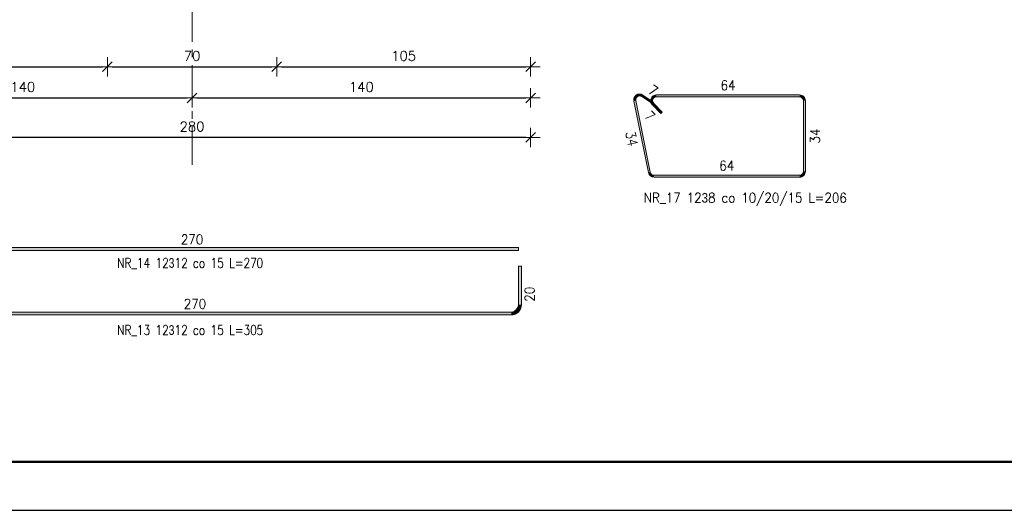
# Model space of a CAD drawing. Extents: x 270429 to 285164, y -113989 to -104075.
# Tile 2 of 14: x 273443 to 277515, y -113989 to -111961. Entities that reach past the tile are written whole.
import ezdxf

# ---------------------------------------------------------------- set-up
doc = ezdxf.new("R2010")
doc.units = 0
doc.header["$LTSCALE"] = 5
doc.header["$MEASUREMENT"] = 0
doc.linetypes.add('CENTER', pattern=[50.800000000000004, 31.75, -6.35, 6.35, -6.35])
doc.layers.add('_FORMATKA', color=8, linetype='Continuous', lineweight=15, plot=False)
for name, color, linetype, lineweight in [('_RAMKA', 7, 'Continuous', 35), ('AutoCAD_Structural_Detailing_pręt wyrzucony', 7, 'Continuous', 13), ('AutoCAD_Structural_Detailing_symbole graficzne', 7, 'Continuous', 13), ('PS HATCH', 252, 'Continuous', 9), ('PS_DIM', 4, 'Continuous', 13)]:
    doc.layers.add(name, color=color, linetype=linetype, lineweight=lineweight)
doc.styles.add('marta', font='simplex.shx', dxfattribs={"width": 0.8})
doc.styles.add('r-simplex', font='simplex.shx', dxfattribs={"width": 0.9})
doc.styles.add('styl2M', font='simplex.shx')
doc.dimstyles.new('RBCT DIM 20_M', dxfattribs={"dimtxt": 40, "dimasz": 20, "dimexe": 20, "dimexo": 150, "dimgap": 25, "dimtad": 1, "dimdec": 1, "dimlfac": 0.1, "dimzin": 9, "dimdsep": 46, "dimtxsty": 'styl2M', "dimblk": 'dimznak', "dimcen": 40, "dimse1": 1, "dimse2": 1, "dimclrd": 8, "dimclre": 8, "dimclrt": 4, "dimadec": 0, "dimazin": 0, "dimtfac": 1, "dimtdec": 1, "dimtix": 1, "dimtmove": 2, "dimatfit": 3, "dimldrblk": 'dimznak', "dimfxl": 5, "dimfxlon": 1, "dimarcsym": 0})

# ---------------------------------------------------------------- blocks, each defined once
blk = doc.blocks.new('dimznak')
at = {"color": 0}
for points in [[(-2, 0), (2, 0)], [(0, 2), (0, -2)]]:
    blk.add_lwpolyline(points, dxfattribs=at)
at = {"color": 3}
blk.add_lwpolyline([(1, 1), (-1, -1)], dxfattribs=at)
blk = doc.blocks.new('*D44')
at = {"layer": 'Defpoints', "color": 0, "transparency": 16777216}
for p in [(273805.7151767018, -111177.185312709), (274505.7151767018, -111177.185312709), (274505.7151767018, -112155.8914623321)]:
    blk.add_point(p, dxfattribs=at)
at = {"layer": 'PS_DIM', "color": 8, "lineweight": -2, "transparency": 16777216}
blk.add_line((273825.7151767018, -112155.8914623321), (274485.7151767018, -112155.8914623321), dxfattribs=at)
at = {"layer": 'PS_DIM', "color": 8, "lineweight": -2, "transparency": 16777216, "xscale": 20, "yscale": 20, "zscale": 20, "rotation": 180}
blk.add_blockref('dimznak', (273805.7151767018, -112155.8914623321), dxfattribs=at)
at = {"layer": 'PS_DIM', "color": 8, "lineweight": -2, "transparency": 16777216, "xscale": 20, "yscale": 20, "zscale": 20}
blk.add_blockref('dimznak', (274505.7151767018, -112155.8914623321), dxfattribs=at)
at = {"layer": 'PS_DIM', "color": 4, "transparency": 16777216, "insert": (274155.7151767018, -112110.8914623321), "char_height": 40, "attachment_point": 5, "style": 'styl2M', "bg_fill": 3, "box_fill_scale": 1.25, "bg_fill_color": 256, "bg_fill_true_color": 13158600, "bg_fill_transparency": 0}
blk.add_mtext('70', dxfattribs=at)
blk = doc.blocks.new('*D45')
at = {"layer": 'Defpoints', "color": 0, "transparency": 16777216}
for p in [(272755.7151767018, -112095.8155556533), (274155.7151767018, -112095.8155556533), (274155.7151767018, -112284.1841043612)]:
    blk.add_point(p, dxfattribs=at)
at = {"layer": 'PS_DIM', "color": 8, "lineweight": -2, "transparency": 16777216}
blk.add_line((272775.7151767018, -112284.1841043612), (274135.7151767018, -112284.1841043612), dxfattribs=at)
at = {"layer": 'PS_DIM', "color": 8, "lineweight": -2, "transparency": 16777216, "xscale": 20, "yscale": 20, "zscale": 20, "rotation": 180}
blk.add_blockref('dimznak', (272755.7151767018, -112284.1841043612), dxfattribs=at)
at = {"layer": 'PS_DIM', "color": 8, "lineweight": -2, "transparency": 16777216, "xscale": 20, "yscale": 20, "zscale": 20}
blk.add_blockref('dimznak', (274155.7151767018, -112284.1841043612), dxfattribs=at)
at = {"layer": 'PS_DIM', "color": 4, "transparency": 16777216, "insert": (273455.7151767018, -112239.1841043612), "char_height": 40, "attachment_point": 5, "style": 'styl2M', "bg_fill": 3, "box_fill_scale": 1.25, "bg_fill_color": 256, "bg_fill_true_color": 13158600, "bg_fill_transparency": 0}
blk.add_mtext('140', dxfattribs=at)
blk = doc.blocks.new('*D46')
at = {"layer": 'Defpoints', "color": 0, "transparency": 16777216}
for p in [(274155.7151767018, -112095.8155556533), (275555.7151767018, -112095.8155556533), (275555.7151767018, -112284.1841043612)]:
    blk.add_point(p, dxfattribs=at)
at = {"layer": 'PS_DIM', "color": 8, "lineweight": -2, "transparency": 16777216}
blk.add_line((274175.7151767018, -112284.1841043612), (275535.7151767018, -112284.1841043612), dxfattribs=at)
at = {"layer": 'PS_DIM', "color": 8, "lineweight": -2, "transparency": 16777216, "xscale": 20, "yscale": 20, "zscale": 20, "rotation": 180}
blk.add_blockref('dimznak', (274155.7151767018, -112284.1841043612), dxfattribs=at)
at = {"layer": 'PS_DIM', "color": 8, "lineweight": -2, "transparency": 16777216, "xscale": 20, "yscale": 20, "zscale": 20}
blk.add_blockref('dimznak', (275555.7151767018, -112284.1841043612), dxfattribs=at)
at = {"layer": 'PS_DIM', "color": 4, "transparency": 16777216, "insert": (274855.7151767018, -112239.1841043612), "char_height": 40, "attachment_point": 5, "style": 'styl2M', "bg_fill": 3, "box_fill_scale": 1.25, "bg_fill_color": 256, "bg_fill_true_color": 13158600, "bg_fill_transparency": 0}
blk.add_mtext('140', dxfattribs=at)
blk = doc.blocks.new('*D47')
at = {"layer": 'Defpoints', "color": 0, "transparency": 16777216}
for p in [(272755.7151767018, -112095.8155556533), (275555.7151767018, -112095.8155556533), (272755.7151767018, -112447.7595612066)]:
    blk.add_point(p, dxfattribs=at)
at = {"layer": 'PS_DIM', "color": 8, "lineweight": -2, "transparency": 16777216}
blk.add_line((275535.7151767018, -112447.7595612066), (272775.7151767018, -112447.7595612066), dxfattribs=at)
at = {"layer": 'PS_DIM', "color": 8, "lineweight": -2, "transparency": 16777216, "xscale": 20, "yscale": 20, "zscale": 20, "rotation": 180}
blk.add_blockref('dimznak', (272755.7151767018, -112447.7595612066), dxfattribs=at)
at = {"layer": 'PS_DIM', "color": 8, "lineweight": -2, "transparency": 16777216, "xscale": 20, "yscale": 20, "zscale": 20}
blk.add_blockref('dimznak', (275555.7151767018, -112447.7595612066), dxfattribs=at)
at = {"layer": 'PS_DIM', "color": 4, "transparency": 16777216, "insert": (274155.7151767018, -112402.7595612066), "char_height": 40, "attachment_point": 5, "style": 'styl2M', "bg_fill": 3, "box_fill_scale": 1.25, "bg_fill_color": 256, "bg_fill_true_color": 13158600, "bg_fill_transparency": 0}
blk.add_mtext('280', dxfattribs=at)
blk = doc.blocks.new('*D57')
at = {"layer": 'Defpoints', "color": 0, "transparency": 16777216}
for p in [(273805.7151767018, -111177.185312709), (272755.7151767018, -111877.185312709), (273805.7151767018, -112155.8914623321)]:
    blk.add_point(p, dxfattribs=at)
at = {"layer": 'PS HATCH', "color": 8, "lineweight": -2, "transparency": 16777216}
blk.add_line((272775.7151767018, -112155.8914623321), (273785.7151767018, -112155.8914623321), dxfattribs=at)
at = {"layer": 'PS HATCH', "color": 8, "lineweight": -2, "transparency": 16777216, "xscale": 20, "yscale": 20, "zscale": 20, "rotation": 180}
blk.add_blockref('dimznak', (272755.7151767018, -112155.8914623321), dxfattribs=at)
at = {"layer": 'PS HATCH', "color": 8, "lineweight": -2, "transparency": 16777216, "xscale": 20, "yscale": 20, "zscale": 20}
blk.add_blockref('dimznak', (273805.7151767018, -112155.8914623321), dxfattribs=at)
at = {"layer": 'PS HATCH', "color": 4, "transparency": 16777216, "insert": (273280.7151767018, -112110.8914623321), "char_height": 40, "attachment_point": 5, "style": 'styl2M'}
blk.add_mtext('105', dxfattribs=at)
blk = doc.blocks.new('*D58')
at = {"layer": 'Defpoints', "color": 0, "transparency": 16777216}
for p in [(274505.7151767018, -111177.185312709), (275555.7151767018, -111877.185312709), (275555.7151767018, -112155.8914623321)]:
    blk.add_point(p, dxfattribs=at)
at = {"layer": 'PS HATCH', "color": 8, "lineweight": -2, "transparency": 16777216}
blk.add_line((274525.7151767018, -112155.8914623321), (275535.7151767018, -112155.8914623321), dxfattribs=at)
at = {"layer": 'PS HATCH', "color": 8, "lineweight": -2, "transparency": 16777216, "xscale": 20, "yscale": 20, "zscale": 20, "rotation": 180}
blk.add_blockref('dimznak', (274505.7151767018, -112155.8914623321), dxfattribs=at)
at = {"layer": 'PS HATCH', "color": 8, "lineweight": -2, "transparency": 16777216, "xscale": 20, "yscale": 20, "zscale": 20}
blk.add_blockref('dimznak', (275555.7151767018, -112155.8914623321), dxfattribs=at)
at = {"layer": 'PS HATCH', "color": 4, "transparency": 16777216, "insert": (275030.7151767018, -112110.8914623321), "char_height": 40, "attachment_point": 5, "style": 'styl2M'}
blk.add_mtext('105', dxfattribs=at)
blk = doc.blocks.new('*U19')
at = {"layer": '_FORMATKA', "lineweight": -3}
blk.add_lwpolyline([(-700, 0), (0, 0), (0, 420.0000000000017), (-700, 420.0000000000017)], close=True, dxfattribs=at)
at = {"layer": '_RAMKA', "lineweight": -3, "const_width": 0.5}
blk.add_lwpolyline([(-670, 9.999999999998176), (-10, 10), (-10, 410.0000000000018), (-670, 410.0000000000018)], close=True, dxfattribs=at)

msp = doc.modelspace()

# ---------------------------------------------------------------- hatches: boundary and pattern name
at = {"layer": 'AutoCAD_Structural_Detailing_pręt wyrzucony'}
h = msp.add_hatch(color=6, dxfattribs=at)
edge = h.paths.add_edge_path(flags=0)
edge.add_line((276019.8788951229, -112272.5318592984), (276015.4586447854, -112279.1997965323))
edge.add_arc((276006.6181441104, -112292.5356709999), 15.99999999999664, 56.45915590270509, 191.4591559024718)
edge.add_line((275990.937078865, -112295.7143802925), (275983.0965462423, -112297.3037349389))
edge.add_arc((276006.6181441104, -112292.5356709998), 23.99999999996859, 416.45915590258, 551.4591559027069, ccw=False)
for points in [[(276015.4586447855, -112279.1997965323), (276019.8788951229, -112272.5318592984), (276061.5535028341, -112300.1584239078), (276057.1332524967, -112306.8263611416)], [(276076.4341373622, -112280.3668507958), (276076.4341373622, -112272.3668507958), (276668.4341373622, -112272.3668507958), (276668.4341373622, -112280.3668507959)], [(276050.905027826, -112591.5455600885), (276043.0644952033, -112593.1349147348), (275983.0965462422, -112297.3037349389), (275990.937078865, -112295.7143802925)], [(276100.4757679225, -112343.0358983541), (276094.818913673, -112348.6927526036), (276059.4635746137, -112313.3374135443), (276065.1204288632, -112307.6805592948)], [(276684.4341373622, -112296.3668507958), (276692.4341373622, -112296.3668507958), (276692.4341373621, -112588.3668507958), (276684.4341373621, -112588.3668507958)], [(276668.4341373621, -112604.3668507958), (276668.4341373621, -112612.3668507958), (276066.5860930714, -112612.3668507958), (276066.5860930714, -112604.3668507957)], [(272805.7151767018, -112915.3279726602), (272805.7151767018, -112903.3279726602), (275505.7151767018, -112903.3279726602), (275505.7151767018, -112915.3279726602)], [(275517.715176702, -113139.6394925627), (275505.715176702, -113139.6394925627), (275505.715176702, -112979.6394925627), (275517.715176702, -112979.6394925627)], [(272859.7151767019, -113181.6394925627), (272859.7151767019, -113169.6394925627), (275475.7151767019, -113169.6394925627), (275475.7151767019, -113181.6394925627)]]:
    msp.add_hatch(color=6, dxfattribs=at).paths.add_polyline_path(points, flags=0)
h = msp.add_hatch(color=6, dxfattribs=at)
edge = h.paths.add_edge_path(flags=0)
edge.add_line((276076.4341373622, -112272.3668507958), (276076.4341373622, -112280.3668507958))
edge.add_arc((276076.4341373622, -112296.3668507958), 15.99999999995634, 89.99999999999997, 225.0000000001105)
edge.add_line((276065.1204288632, -112307.6805592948), (276059.4635746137, -112313.3374135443))
edge.add_arc((276076.4341373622, -112296.3668507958), 24, 450, 585, ccw=False)
h = msp.add_hatch(color=6, dxfattribs=at)
edge = h.paths.add_edge_path(flags=0)
edge.add_line((276692.4341373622, -112296.3668507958), (276684.4341373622, -112296.3668507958))
edge.add_arc((276668.4341373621, -112296.3668507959), 16.00000000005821, 2.605510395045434e-10, 89.99999999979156)
edge.add_line((276668.4341373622, -112280.3668507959), (276668.4341373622, -112272.3668507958))
edge.add_arc((276668.4341373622, -112296.3668507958), 24, 359.99999999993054, 450, ccw=False)
h = msp.add_hatch(color=6, dxfattribs=at)
edge = h.paths.add_edge_path(flags=0)
edge.add_line((276043.0644952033, -112593.1349147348), (276050.905027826, -112591.5455600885))
edge.add_arc((276066.5860930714, -112588.3668507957), 16.00000000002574, -168.5408440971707, -90.00000000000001)
edge.add_line((276066.5860930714, -112604.3668507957), (276066.5860930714, -112612.3668507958))
edge.add_arc((276066.5860930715, -112588.3668507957), 24.00000000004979, 191.4591559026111, 269.999999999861, ccw=False)
h = msp.add_hatch(color=6, dxfattribs=at)
edge = h.paths.add_edge_path(flags=0)
edge.add_line((276668.4341373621, -112612.3668507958), (276668.4341373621, -112604.3668507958))
edge.add_arc((276668.4341373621, -112588.3668507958), 16.0000000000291, -89.99999999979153, -1.563051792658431e-10)
edge.add_line((276684.4341373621, -112588.3668507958), (276692.4341373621, -112588.3668507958))
edge.add_arc((276668.4341373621, -112588.3668507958), 24, 270, 360.0000000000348, ccw=False)
h = msp.add_hatch(color=6, dxfattribs=at)
edge = h.paths.add_edge_path(flags=0)
edge.add_line((275475.7151767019, -113181.6394925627), (275475.7151767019, -113169.6394925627))
edge.add_arc((275475.7151767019, -113139.6394925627), 30.00000000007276, -89.99999999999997, -2.775988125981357e-11)
edge.add_line((275505.715176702, -113139.6394925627), (275517.715176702, -113139.6394925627))
edge.add_arc((275475.7151767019, -113139.6394925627), 42.00000000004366, 270, 360.0000000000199, ccw=False)

# ---------------------------------------------------------------- linework, layer by layer
at = {"layer": 'AutoCAD_Structural_Detailing_pręt wyrzucony', "color": 6}
for p, q in [((276019.8788951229, -112272.5318592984), (276061.5535028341, -112300.1584239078)), ((276076.4341373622, -112272.3668507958), (276668.4341373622, -112272.3668507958)), ((276043.0644952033, -112593.1349147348), (275983.0965462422, -112297.3037349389)), ((276050.905027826, -112591.5455600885), (275990.937078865, -112295.7143802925)), ((276015.4586447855, -112279.1997965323), (276057.1332524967, -112306.8263611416)), ((276061.5535028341, -112300.1584239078), (276057.1332524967, -112306.8263611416)), ((276094.818913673, -112348.6927526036), (276059.4635746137, -112313.3374135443)), ((276100.4757679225, -112343.0358983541), (276065.1204288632, -112307.6805592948)), ((276076.4341373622, -112280.3668507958), (276668.4341373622, -112280.3668507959)), ((276684.4341373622, -112296.3668507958), (276684.4341373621, -112588.3668507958)), ((276692.4341373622, -112296.3668507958), (276692.4341373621, -112588.3668507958)), ((276094.818913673, -112348.6927526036), (276100.4757679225, -112343.0358983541)), ((276668.4341373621, -112604.3668507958), (276066.5860930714, -112604.3668507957)), ((276668.4341373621, -112612.3668507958), (276066.5860930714, -112612.3668507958)), ((272805.7151767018, -112903.3279726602), (275505.7151767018, -112903.3279726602)), ((272805.7151767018, -112915.3279726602), (275505.7151767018, -112915.3279726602)), ((275505.7151767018, -112903.3279726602), (275505.7151767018, -112915.3279726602)), ((275505.715176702, -113139.6394925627), (275505.715176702, -112979.6394925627)), ((275505.715176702, -112979.6394925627), (275517.715176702, -112979.6394925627)), ((275517.715176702, -113139.6394925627), (275517.715176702, -112979.6394925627)), ((272859.7151767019, -113169.6394925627), (275475.7151767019, -113169.6394925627)), ((272859.7151767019, -113181.6394925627), (275475.7151767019, -113181.6394925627))]:
    msp.add_line(p, q, dxfattribs=at)
for centre, radius, start, end in [((276006.6181441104, -112292.5356709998), 23.99999999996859, 56.45915590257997, 191.4591559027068), ((276076.4341373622, -112296.3668507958), 24, 89.99999999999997, 225), ((276668.4341373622, -112296.3668507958), 24, 359.9999999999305, 90.00000000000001), ((276006.6181441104, -112292.5356709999), 15.99999999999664, 56.45915590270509, 191.4591559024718), ((276076.4341373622, -112296.3668507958), 15.99999999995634, 89.99999999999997, 225.0000000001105), ((276668.4341373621, -112296.3668507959), 16.00000000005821, 2.605510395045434e-10, 89.99999999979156), ((276066.5860930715, -112588.3668507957), 24.00000000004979, 191.4591559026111, 269.999999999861), ((276066.5860930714, -112588.3668507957), 16.00000000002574, 191.4591559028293, 270), ((276668.4341373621, -112588.3668507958), 16.0000000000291, 270.0000000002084, 359.9999999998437), ((276668.4341373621, -112588.3668507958), 24, 270, 3.476982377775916e-11), ((275475.7151767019, -113139.6394925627), 30.00000000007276, 270, 359.9999999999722), ((275475.7151767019, -113139.6394925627), 42.00000000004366, 270, 1.988482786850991e-11)]:
    msp.add_arc(centre, radius, start, end, dxfattribs=at)

# ---------------------------------------------------------------- texts
at = {"layer": 'AutoCAD_Structural_Detailing_pręt wyrzucony', "color": 3, "char_height": 40, "attachment_point": 5, "style": 'r-simplex'}
for s, insert, rotation in [('7', (276062.817450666, -112253.0054554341), 326.45915590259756), ('7', (276048.8569728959, -112359.2993543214), 314.99999999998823), ('34', (275973.8778576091, -112453.1660980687), 281.4591559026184), ('34', (276732.4341373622, -112442.3668507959), 89.9999999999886)]:
    msp.add_mtext(s, dxfattribs=dict(at, insert=insert, rotation=rotation))
at = {"layer": 'AutoCAD_Structural_Detailing_pręt wyrzucony', "color": 3, "char_height": 40, "attachment_point": 5}
for s, insert, style in [('64', (276372.4341373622, -112232.3668507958), 'r-simplex'), ('64', (276367.5101152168, -112564.3668507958), 'r-simplex'), ('NR_17 12\\Fdiam;3\\Fsimplex.shx;8 co 10/20/15 L=206', (276443.9594127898, -112703.9794773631), 'r-simplex'), ('NR_14 12\\Fdiam;3\\Fsimplex.shx;12 co 15 L=270 ', (274148.4437729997, -112968.5471167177), 'marta'), ('NR_13 12\\Fdiam;3\\Fsimplex.shx;12 co 15 L=305 ', (274148.4437729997, -113245.7284962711), 'marta')]:
    msp.add_mtext(s, dxfattribs=dict(at, insert=insert, style=style))
at = {"layer": 'AutoCAD_Structural_Detailing_pręt wyrzucony', "color": 4, "char_height": 40, "attachment_point": 5, "style": 'r-simplex'}
for insert in [(274155.7151767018, -112869.3279726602), (274167.7151767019, -113135.6394925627)]:
    msp.add_mtext('270', dxfattribs=dict(at, insert=insert))
at = {"layer": 'AutoCAD_Structural_Detailing_pręt wyrzucony', "color": 4, "insert": (275551.715176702, -113095.6394925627), "char_height": 40, "attachment_point": 5, "rotation": 90, "style": 'r-simplex'}
msp.add_mtext('20', dxfattribs=at)

# ---------------------------------------------------------------- dimensions: what is measured, and where the dimension line sits
at = {"layer": 'PS_DIM'}
dim = msp.add_linear_dim(base=(274505.7151767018, -112155.8914623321), p1=(273805.7151767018, -111177.185312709), p2=(274505.7151767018, -111177.185312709), dimstyle='RBCT DIM 20_M', override={"dimtfill": 1}, dxfattribs=at)
dim.commit()
dim.dimension.update_dxf_attribs({"geometry": '*D44', "text_midpoint": (274155.7151767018, -112110.8914623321)})

# ---------------------------------------------------------------- next in the draw order: dimensions: what is measured, and where the dimension line sits
dim = msp.add_linear_dim(base=(274155.7151767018, -112284.1841043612), p1=(272755.7151767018, -112095.8155556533), p2=(274155.7151767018, -112095.8155556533), dimstyle='RBCT DIM 20_M', override={"dimtfill": 1}, dxfattribs=at)
dim.commit()
dim.dimension.update_dxf_attribs({"geometry": '*D45', "text_midpoint": (273455.7151767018, -112239.1841043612)})

# ---------------------------------------------------------------- next in the draw order: dimensions: what is measured, and where the dimension line sits
dim = msp.add_linear_dim(base=(275555.7151767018, -112284.1841043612), p1=(274155.7151767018, -112095.8155556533), p2=(275555.7151767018, -112095.8155556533), dimstyle='RBCT DIM 20_M', override={"dimtfill": 1}, dxfattribs=at)
dim.commit()
dim.dimension.update_dxf_attribs({"geometry": '*D46', "text_midpoint": (274855.7151767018, -112239.1841043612)})

# ---------------------------------------------------------------- next in the draw order: dimensions: what is measured, and where the dimension line sits
dim = msp.add_linear_dim(base=(272755.7151767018, -112447.7595612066), p1=(275555.7151767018, -112095.8155556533), p2=(272755.7151767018, -112095.8155556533), dimstyle='RBCT DIM 20_M', override={"dimtfill": 1}, dxfattribs=at)
dim.commit()
dim.dimension.update_dxf_attribs({"geometry": '*D47', "text_midpoint": (274155.7151767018, -112402.7595612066)})

# ---------------------------------------------------------------- next in the draw order: linework, layer by layer
at = {"layer": 'AutoCAD_Structural_Detailing_symbole graficzne', "color": 5, "linetype": 'CENTER'}
msp.add_line((274155.7151767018, -112561.1939942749), (274155.7151767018, -106841.3002212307), dxfattribs=at)

# ---------------------------------------------------------------- next in the draw order: block references
at = {"layer": 'PS_DIM', "xscale": 20, "yscale": 20, "zscale": 20}
msp.add_blockref('*U19', (284549.3446444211, -113988.8242047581), dxfattribs=at)

# ---------------------------------------------------------------- next in the draw order: dimensions: what is measured, and where the dimension line sits
at = {"layer": 'PS HATCH'}
for base, p1, p2, picture, middle in [((273805.7151767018, -112155.8914623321), (272755.7151767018, -111877.185312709), (273805.7151767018, -111177.185312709), '*D57', (273280.7151767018, -112110.8914623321)), ((275555.7151767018, -112155.8914623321), (274505.7151767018, -111177.185312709), (275555.7151767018, -111877.185312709), '*D58', (275030.7151767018, -112110.8914623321))]:
    dim = msp.add_linear_dim(base=base, p1=p1, p2=p2, dimstyle='RBCT DIM 20_M', dxfattribs=at)
    dim.commit()
    dim.dimension.update_dxf_attribs({"geometry": picture, "text_midpoint": middle})

doc.saveas('drawing.dxf')
